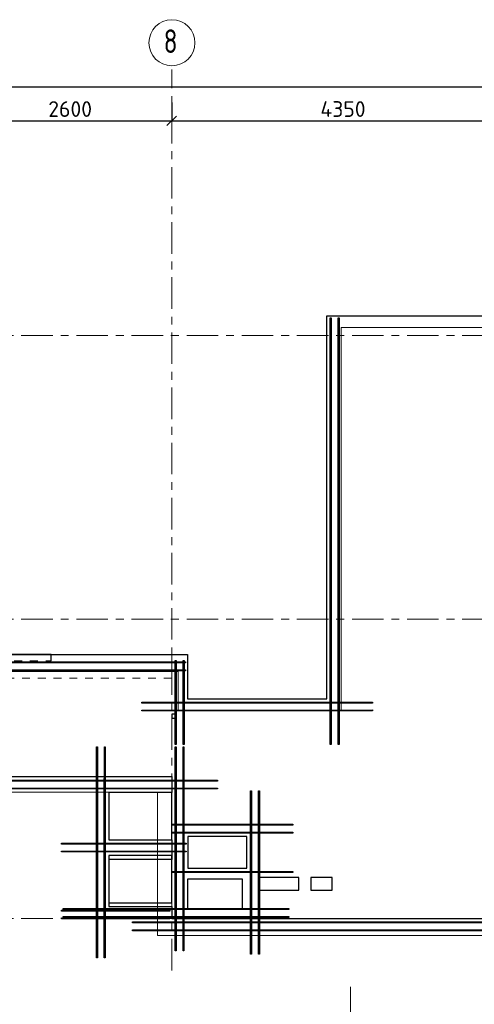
# Model space of a CAD drawing. Header units: metres. Extents: x -38 to 100, y -15 to 21.
# Tile 19 of 246: x 19.75 to 25.52, y 7.91 to 20.41. Entities that reach past the tile are written whole.
import ezdxf

# ---------------------------------------------------------------- set-up
doc = ezdxf.new("R2010")
doc.units = ezdxf.units.M
doc.header["$PDMODE"] = 65
for name, pattern in [('______11', [0.5, 0.4, -0.05, 0, -0.05]), ('______2', [0.0405, 0.03, -0.0105]), ('______3', [0.5, 0.4, -0.1]), ('______5', [1.1, 0.8, -0.1, 0.1, -0.1])]:
    doc.linetypes.add(name, pattern=pattern)
for name, color, linetype, lineweight in [('XR$1$Осевая линия (1)', 7, '______5', 13), ('XR$1$Размерная линия (1)', 7, 'Continuous', 13), ('XR$5$Арм.стержн. Доп. арматура', 180, 'Continuous', 35), ('XR$5$Балка (1)', 7, '______3', 13), ('XR$5$Общий слой (1)_1', 7, 'Continuous', 13), ('XR$5$Перекрытие (1)', 7, 'Continuous', 35), ('XR$7$Арм.стержн. Доп. арматура', 180, 'Continuous', 35), ('XR$7$Общий слой (1)_1', 7, 'Continuous', 13), ('XR$7$Перекрытие (1)', 7, 'Continuous', 35)]:
    doc.layers.add(name, color=color, linetype=linetype, lineweight=lineweight)
doc.styles.add('ISOCPEUR', font='txt')
doc.dimstyles.new('DIMSTYLE_3', dxfattribs={"dimtxt": 0.2, "dimasz": 0.2, "dimexe": 0, "dimexo": 0, "dimgap": 0.1, "dimtad": 2, "dimdec": 0, "dimlfac": 1000, "dimrnd": 5, "dimzin": 12, "dimdsep": 46, "dimtxsty": 'ISOCPEUR', "dimblk1": 'ALL_ML_STRICH', "dimblk2": 'ALL_ML_STRICH', "dimsah": 1, "dimcen": 0, "dimclrd": 7, "dimclre": 256, "dimclrt": 7, "dimadec": 0, "dimazin": 0, "dimtfac": 1, "dimtdec": 0, "dimtix": 1, "dimtmove": 2, "dimatfit": 3, "dimfxl": 0, "dimtzin": 0, "dimlwd": 0, "dimlwe": -3, "dimarcsym": 0})

# ---------------------------------------------------------------- blocks, each defined once
blk = doc.blocks.new('ALL_ML_STRICH')
at = {"color": 0, "linetype": 'ByBlock', "lineweight": -2}
for p, q in [((-1, 0), (0.5, 0)), ((-0.3, -0.3), (0.3, 0.3)), ((0, -0.5), (0, 0.5))]:
    blk.add_line(p, q, dxfattribs=at)
blk = doc.blocks.new('*D10')
at = {"layer": 'DEFPOINTS', "color": 7, "linetype": 'Continuous', "lineweight": 13, "transparency": 33554687}
for p in [(0.5, 19.557), (0.5, 19.377), (61.6, 17.12)]:
    blk.add_point(p, dxfattribs=at)
at = {"layer": 'XR$1$Размерная линия (1)', "color": 9, "linetype": 'Continuous', "lineweight": -2, "true_color": 0xc7c7c7, "transparency": 33554687}
for p, q in [((0.5, 19.357), (0.5, 19.557)), ((61.6, 17.14), (61.6, 19.557))]:
    blk.add_line(p, q, dxfattribs=at)
at = {"layer": 'XR$1$Размерная линия (1)', "color": 7, "linetype": 'Continuous', "lineweight": -2, "transparency": 33554687}
blk.add_line((0.5, 19.557), (61.6, 19.557), dxfattribs=at)
at = {"layer": 'XR$1$Размерная линия (1)', "color": 7, "linetype": 'Continuous', "lineweight": 13, "transparency": 33554687, "xscale": 0.2, "yscale": 0.2, "zscale": 0.2, "rotation": 180}
blk.add_blockref('ALL_ML_STRICH', (0.5, 19.557), dxfattribs=at)
at = {"layer": 'XR$1$Размерная линия (1)', "color": 7, "linetype": 'Continuous', "lineweight": 13, "transparency": 33554687, "xscale": 0.2, "yscale": 0.2, "zscale": 0.2}
blk.add_blockref('ALL_ML_STRICH', (61.6, 19.557), dxfattribs=at)
at = {"layer": 'XR$1$Размерная линия (1)', "color": 7, "linetype": 'Continuous', "lineweight": 13, "transparency": 33554687, "insert": (31.1, 19.707), "char_height": 0.2, "width": 1, "attachment_point": 5, "style": 'ISOCPEUR'}
blk.add_mtext('\\A1;{61100}', dxfattribs=at)
blk = doc.blocks.new('*D29')
at = {"layer": 'DEFPOINTS', "color": 7, "linetype": 'Continuous', "lineweight": 13, "transparency": 33554687}
for p in [(19.08, 19.487), (21.68, 19.379), (19.08, 19.126)]:
    blk.add_point(p, dxfattribs=at)
at = {"layer": 'XR$1$Размерная линия (1)', "color": 9, "linetype": 'Continuous', "lineweight": -2, "true_color": 0xc7c7c7, "transparency": 33554687}
for p, q in [((19.08, 19.467), (19.08, 19.126)), ((21.68, 19.359), (21.68, 19.126))]:
    blk.add_line(p, q, dxfattribs=at)
at = {"layer": 'XR$1$Размерная линия (1)', "color": 7, "linetype": 'Continuous', "lineweight": -2, "transparency": 33554687}
blk.add_line((19.08, 19.126), (21.68, 19.126), dxfattribs=at)
at = {"layer": 'XR$1$Размерная линия (1)', "color": 7, "linetype": 'Continuous', "lineweight": 13, "transparency": 33554687, "xscale": 0.2, "yscale": 0.2, "zscale": 0.2, "rotation": 180}
blk.add_blockref('ALL_ML_STRICH', (19.08, 19.126), dxfattribs=at)
at = {"layer": 'XR$1$Размерная линия (1)', "color": 7, "linetype": 'Continuous', "lineweight": 13, "transparency": 33554687, "xscale": 0.2, "yscale": 0.2, "zscale": 0.2}
blk.add_blockref('ALL_ML_STRICH', (21.68, 19.126), dxfattribs=at)
at = {"layer": 'XR$1$Размерная линия (1)', "color": 7, "linetype": 'Continuous', "lineweight": 13, "transparency": 33554687, "insert": (20.39, 19.276), "char_height": 0.2, "width": 0.8, "attachment_point": 5, "style": 'ISOCPEUR'}
blk.add_mtext('\\A1;{2600}', dxfattribs=at)
blk = doc.blocks.new('*D30')
at = {"layer": 'DEFPOINTS', "color": 7, "linetype": 'Continuous', "lineweight": 13, "transparency": 33554687}
for p in [(21.68, 19.379), (26.03, 19.379), (21.68, 19.126)]:
    blk.add_point(p, dxfattribs=at)
at = {"layer": 'XR$1$Размерная линия (1)', "color": 9, "linetype": 'Continuous', "lineweight": -2, "true_color": 0xc7c7c7, "transparency": 33554687}
for p, q in [((21.68, 19.359), (21.68, 19.126)), ((26.03, 19.359), (26.03, 19.126))]:
    blk.add_line(p, q, dxfattribs=at)
at = {"layer": 'XR$1$Размерная линия (1)', "color": 7, "linetype": 'Continuous', "lineweight": -2, "transparency": 33554687}
blk.add_line((21.68, 19.126), (26.03, 19.126), dxfattribs=at)
at = {"layer": 'XR$1$Размерная линия (1)', "color": 7, "linetype": 'Continuous', "lineweight": 13, "transparency": 33554687, "xscale": 0.2, "yscale": 0.2, "zscale": 0.2, "rotation": 180}
blk.add_blockref('ALL_ML_STRICH', (21.68, 19.126), dxfattribs=at)
at = {"layer": 'XR$1$Размерная линия (1)', "color": 7, "linetype": 'Continuous', "lineweight": 13, "transparency": 33554687, "xscale": 0.2, "yscale": 0.2, "zscale": 0.2}
blk.add_blockref('ALL_ML_STRICH', (26.03, 19.126), dxfattribs=at)
at = {"layer": 'XR$1$Размерная линия (1)', "color": 7, "linetype": 'Continuous', "lineweight": 13, "transparency": 33554687, "insert": (23.855, 19.276), "char_height": 0.2, "width": 0.8, "attachment_point": 5, "style": 'ISOCPEUR'}
blk.add_mtext('\\A1;{4350}', dxfattribs=at)

msp = doc.modelspace()

# ---------------------------------------------------------------- linework, layer by layer
at = {"layer": 'XR$1$Осевая линия (1)', "color": 253, "linetype": '______11', "lineweight": 13, "true_color": 0xa0a0a0, "transparency": 33554687}
for p, q in [((21.68, 8.34), (21.68, 19.78)), ((-2.63, 16.4), (62.6, 16.4)), ((-2.63, 12.8), (62.6, 12.8)), ((-2.63, 9), (62.6, 9)), ((23.95, -3.39), (23.95, 8.13))]:
    msp.add_line(p, q, dxfattribs=at)
at = {"layer": 'XR$1$Осевая линия (1)', "color": 7, "linetype": 'Continuous', "lineweight": 13, "transparency": 33554687}
msp.add_circle((21.6824, 20.1181), 0.2924, dxfattribs=at)
at = {"layer": 'XR$5$Арм.стержн. Доп. арматура', "color": 34, "linetype": 'Continuous', "lineweight": 25, "transparency": 33554687}
for points in [[(23.6939, 11.2103), (23.694, 16.6252), (23.706, 16.6252), (23.7059, 11.2103), (23.6939, 11.2103)], [(23.6939, 11.2103), (23.694, 16.6252), (23.706, 16.6252), (23.7059, 11.2103), (23.6939, 11.2103)], [(23.7939, 11.2103), (23.794, 16.6252), (23.806, 16.6252), (23.8059, 11.2103), (23.7939, 11.2103)], [(23.7939, 11.2103), (23.794, 16.6252), (23.806, 16.6252), (23.8059, 11.2103), (23.7939, 11.2103)], [(18.5, 12.2567), (21.855, 12.2566), (21.855, 12.2446), (18.5, 12.2447), (18.5, 12.2567)], [(18.5, 12.2567), (21.855, 12.2566), (21.855, 12.2446), (18.5, 12.2447), (18.5, 12.2567)], [(21.7364, 12.2753), (21.7363, 11.2103), (21.7243, 11.2103), (21.7244, 12.2753), (21.7364, 12.2753)], [(21.7364, 12.2753), (21.7363, 11.2103), (21.7243, 11.2103), (21.7244, 12.2753), (21.7364, 12.2753)], [(21.8364, 12.2753), (21.8363, 11.2103), (21.8243, 11.2103), (21.8244, 12.2753), (21.8364, 12.2753)], [(21.8364, 12.2753), (21.8363, 11.2103), (21.8243, 11.2103), (21.8244, 12.2753), (21.8364, 12.2753)], [(18.5, 12.1567), (21.855, 12.1566), (21.855, 12.1446), (18.5, 12.1447), (18.5, 12.1567)], [(18.5, 12.1567), (21.855, 12.1566), (21.855, 12.1446), (18.5, 12.1447), (18.5, 12.1567)], [(24.2303, 11.7347), (21.3, 11.7346), (21.3, 11.7466), (24.2303, 11.7467), (24.2303, 11.7347)], [(24.2303, 11.7347), (21.3, 11.7346), (21.3, 11.7466), (24.2303, 11.7467), (24.2303, 11.7347)], [(24.2303, 11.6347), (21.3, 11.6346), (21.3, 11.6466), (24.2303, 11.6467), (24.2303, 11.6347)], [(24.2303, 11.6347), (21.3, 11.6346), (21.3, 11.6466), (24.2303, 11.6467), (24.2303, 11.6347)], [(20.7244, 8.5903), (20.7244, 11.1803), (20.7364, 11.1803), (20.7364, 8.5903), (20.7244, 8.5903)], [(20.7244, 8.5903), (20.7244, 11.1803), (20.7364, 11.1803), (20.7364, 8.5903), (20.7244, 8.5903)], [(20.8244, 8.5903), (20.8244, 11.1803), (20.8364, 11.1803), (20.8364, 8.5903), (20.8244, 8.5903)], [(20.8244, 8.5903), (20.8244, 11.1803), (20.8364, 11.1803), (20.8364, 8.5903), (20.8244, 8.5903)], [(21.7236, 8.5903), (21.7236, 11.1803), (21.7356, 11.1803), (21.7356, 8.5903), (21.7236, 8.5903)], [(21.7236, 8.5903), (21.7236, 11.1803), (21.7356, 11.1803), (21.7356, 8.5903), (21.7236, 8.5903)], [(21.8236, 8.5903), (21.8236, 11.1803), (21.8356, 11.1803), (21.8356, 8.5903), (21.8236, 8.5903)], [(21.8236, 8.5903), (21.8236, 11.1803), (21.8356, 11.1803), (21.8356, 8.5903), (21.8236, 8.5903)], [(20.3, 10.7562), (22.26, 10.7562), (22.26, 10.7442), (20.3, 10.7442), (20.3, 10.7562)], [(20.3, 10.7562), (22.26, 10.7562), (22.26, 10.7442), (20.3, 10.7442), (20.3, 10.7562)], [(20.3, 10.6562), (22.26, 10.6562), (22.26, 10.6442), (20.3, 10.6442), (20.3, 10.6562)], [(20.3, 10.6562), (22.26, 10.6562), (22.26, 10.6442), (20.3, 10.6442), (20.3, 10.6562)], [(22.6814, 8.5448), (22.6814, 10.6198), (22.6934, 10.6198), (22.6934, 8.5448), (22.6814, 8.5448)], [(22.6814, 8.5448), (22.6814, 10.6198), (22.6934, 10.6198), (22.6934, 8.5448), (22.6814, 8.5448)], [(22.7814, 8.5448), (22.7814, 10.6198), (22.7934, 10.6198), (22.7934, 8.5448), (22.7814, 8.5448)], [(22.7814, 8.5448), (22.7814, 10.6198), (22.7934, 10.6198), (22.7934, 8.5448), (22.7814, 8.5448)], [(21.6875, 10.1958), (23.2175, 10.1958), (23.2175, 10.1838), (21.6875, 10.1838), (21.6875, 10.1958)], [(21.6875, 10.1958), (23.2175, 10.1958), (23.2175, 10.1838), (21.6875, 10.1838), (21.6875, 10.1958)], [(21.6875, 10.0958), (23.2175, 10.0958), (23.2175, 10.0838), (21.6875, 10.0838), (21.6875, 10.0958)], [(21.6875, 10.0958), (23.2175, 10.0958), (23.2175, 10.0838), (21.6875, 10.0838), (21.6875, 10.0958)], [(20.3, 9.9564), (21.8625, 9.9563), (21.8625, 9.9443), (20.3, 9.9444), (20.3, 9.9564)], [(20.3, 9.9564), (21.8625, 9.9563), (21.8625, 9.9443), (20.3, 9.9444), (20.3, 9.9564)], [(20.3, 9.8564), (21.8625, 9.8563), (21.8625, 9.8443), (20.3, 9.8444), (20.3, 9.8564)], [(20.3, 9.8564), (21.8625, 9.8563), (21.8625, 9.8443), (20.3, 9.8444), (20.3, 9.8564)], [(21.6875, 9.5959), (23.2175, 9.5959), (23.2175, 9.5839), (21.6875, 9.5839), (21.6875, 9.5959)], [(21.6875, 9.5959), (23.2175, 9.5959), (23.2175, 9.5839), (21.6875, 9.5839), (21.6875, 9.5959)], [(20.3, 9.1263), (23.1656, 9.1263), (23.1656, 9.1143), (20.3, 9.1143), (20.3, 9.1263)], [(20.3, 9.1263), (23.1656, 9.1263), (23.1656, 9.1143), (20.3, 9.1143), (20.3, 9.1263)], [(20.3, 9.0263), (23.1656, 9.0263), (23.1656, 9.0143), (20.3, 9.0143), (20.3, 9.0263)], [(20.3, 9.0263), (23.1656, 9.0263), (23.1656, 9.0143), (20.3, 9.0143), (20.3, 9.0263)]]:
    msp.add_lwpolyline(points, dxfattribs=at)
at = {"layer": 'XR$5$Балка (1)', "color": 7, "linetype": '______2', "lineweight": 25, "transparency": 33554687}
for p, q in [((19.0799, 12.2702), (20.1499, 12.2702)), ((20.1499, 12.2702), (20.1499, 12.3502))]:
    msp.add_line(p, q, dxfattribs=at)
at = {"layer": 'XR$5$Общий слой (1)_1', "color": 7, "linetype": 'Continuous', "lineweight": 13, "transparency": 33554687}
msp.add_lwpolyline([(0.4913, -0.2255), (0.4913, 16.4945), (18.9313, 16.4945), (18.9313, 12.1345), (21.7613, 12.1345), (21.7613, 11.6345), (23.8313, 11.6345), (23.8313, 16.5045), (32.4113, 16.5045), (32.4113, 9.0745)], dxfattribs=at)
at = {"layer": 'XR$5$Перекрытие (1)', "color": 7, "linetype": 'Continuous', "lineweight": 25, "transparency": 33554687}
for p, q in [((23.6503, 11.7903), (23.6503, 16.6502)), ((23.6503, 16.6502), (29.0501, 16.6502)), ((20.1499, 12.3502), (19.0799, 12.3502)), ((19.08, 12.3503), (21.88, 12.3503)), ((21.88, 12.3503), (21.88, 11.7903)), ((21.88, 11.7903), (23.6503, 11.7903)), ((21.68, 11.5937), (21.68, 11.5437)), ((21.73, 11.5937), (21.68, 11.5937)), ((21.68, 11.5437), (21.73, 11.5437)), ((21.73, 11.5437), (21.73, 11.5937)), ((20.88, 10.6003), (20.88, 10.0003)), ((21.68, 10.6003), (20.88, 10.6003)), ((21.68, 10.0003), (21.68, 10.6003)), ((20.88, 10.0003), (21.68, 10.0003)), ((21.8825, 10.0398), (21.8825, 9.6398)), ((22.6325, 10.0398), (21.8825, 10.0398)), ((22.6325, 9.6398), (22.6325, 10.0398)), ((20.88, 9.8003), (20.88, 9.2003)), ((21.68, 9.8003), (20.88, 9.8003)), ((21.68, 9.2003), (21.68, 9.8003)), ((21.8825, 9.6398), (22.6325, 9.6398)), ((22.7959, 9.5195), (22.7959, 9.3595)), ((23.2959, 9.5195), (22.7959, 9.5195)), ((23.2959, 9.3595), (23.2959, 9.5195)), ((23.4459, 9.5195), (23.4459, 9.3595)), ((23.7159, 9.5195), (23.4459, 9.5195)), ((23.7159, 9.3595), (23.7159, 9.5195)), ((21.8806, 9.4995), (21.8806, 9.1195)), ((22.5806, 9.4995), (21.8806, 9.4995)), ((22.5806, 9.1195), (22.5806, 9.4995)), ((22.7959, 9.3595), (23.2959, 9.3595)), ((23.4459, 9.3595), (23.7159, 9.3595)), ((20.88, 9.2003), (21.68, 9.2003)), ((21.8806, 9.1195), (22.5806, 9.1195))]:
    msp.add_line(p, q, dxfattribs=at)
at = {"layer": 'XR$5$Перекрытие (1)', "color": 7, "linetype": '______2', "lineweight": 18, "transparency": 33554687}
for p, q in [((26.03, 16.6502), (23.6503, 16.6502)), ((20.1499, 12.3502), (21.6799, 12.3502)), ((21.6799, 12.3502), (21.6799, 12.0502)), ((21.6799, 12.0502), (19.0799, 12.0502))]:
    msp.add_line(p, q, dxfattribs=at)
at = {"layer": 'XR$7$Арм.стержн. Доп. арматура', "color": 34, "linetype": 'Continuous', "lineweight": 25, "transparency": 33554687}
for points in [[(18.5, 10.7563), (21.66, 10.7563), (21.66, 10.7443), (18.5, 10.7443), (18.5, 10.7563)], [(18.5, 10.7563), (21.66, 10.7563), (21.66, 10.7443), (18.5, 10.7443), (18.5, 10.7563)], [(20.7356, 10.775), (20.7357, 8.4999), (20.7237, 8.4999), (20.7236, 10.775), (20.7356, 10.775)], [(20.7356, 10.775), (20.7357, 8.4999), (20.7237, 8.4999), (20.7236, 10.775), (20.7356, 10.775)], [(20.8356, 10.775), (20.8357, 8.5), (20.8237, 8.5), (20.8236, 10.775), (20.8356, 10.775)], [(20.8356, 10.775), (20.8357, 8.5), (20.8237, 8.5), (20.8236, 10.775), (20.8356, 10.775)], [(18.5, 10.6563), (21.66, 10.6563), (21.66, 10.6443), (18.5, 10.6443), (18.5, 10.6563)], [(18.5, 10.6563), (21.66, 10.6563), (21.66, 10.6443), (18.5, 10.6443), (18.5, 10.6563)], [(21.6547, 9.9439), (20.28, 9.944), (20.28, 9.956), (21.6547, 9.9559), (21.6547, 9.9439)], [(21.6547, 9.9439), (20.28, 9.944), (20.28, 9.956), (21.6547, 9.9559), (21.6547, 9.9439)], [(21.6547, 9.8439), (20.28, 9.844), (20.28, 9.856), (21.6547, 9.8559), (21.6547, 9.8439)], [(21.6547, 9.8439), (20.28, 9.844), (20.28, 9.856), (21.6547, 9.8559), (21.6547, 9.8439)], [(21.6547, 9.0939), (20.28, 9.094), (20.28, 9.106), (21.6547, 9.1059), (21.6547, 9.0939)], [(21.6547, 9.0939), (20.28, 9.094), (20.28, 9.106), (21.6547, 9.1059), (21.6547, 9.0939)], [(21.6547, 8.9939), (20.28, 8.994), (20.28, 9.006), (21.6547, 9.0059), (21.6547, 8.9939)], [(21.6547, 8.9939), (20.28, 8.994), (20.28, 9.006), (21.6547, 9.0059), (21.6547, 8.9939)], [(26.53, 8.9443), (21.18, 8.9442), (21.18, 8.9562), (26.53, 8.9563), (26.53, 8.9443)], [(26.53, 8.9443), (21.18, 8.9442), (21.18, 8.9562), (26.53, 8.9563), (26.53, 8.9443)], [(26.53, 8.8443), (21.18, 8.8442), (21.18, 8.8562), (26.53, 8.8563), (26.53, 8.8443)], [(26.53, 8.8443), (21.18, 8.8442), (21.18, 8.8562), (26.53, 8.8563), (26.53, 8.8443)]]:
    msp.add_lwpolyline(points, dxfattribs=at)
at = {"layer": 'XR$7$Общий слой (1)_1', "color": 7, "linetype": 'Continuous', "lineweight": 13, "transparency": 33554687}
msp.add_lwpolyline([(0.4913, -0.2255), (0.4913, 16.4945), (18.9313, 16.4945), (18.9313, 10.6045), (21.5013, 10.6045), (21.5013, 8.7845), (26.3013, 8.7845), (26.3013, 16.5045), (32.4113, 16.5045), (32.4113, 9.0745)], dxfattribs=at)
at = {"layer": 'XR$7$Перекрытие (1)', "color": 7, "linetype": 'Continuous', "lineweight": 25, "transparency": 33554687}
for p, q in [((19.08, 10.8003), (21.68, 10.8003)), ((21.68, 10.8003), (21.68, 10.6003)), ((20.88, 10.6003), (20.88, 10.0003)), ((21.68, 10.6003), (20.88, 10.6003)), ((20.88, 10.0003), (21.68, 10.0003)), ((21.68, 10.0003), (21.68, 9.7503)), ((20.88, 9.7503), (20.88, 9.1503)), ((21.68, 9.7503), (20.88, 9.7503)), ((20.88, 9.1503), (21.68, 9.1503)), ((21.68, 9.1503), (21.68, 9.0002)), ((21.68, 9.0002), (26.03, 9.0002))]:
    msp.add_line(p, q, dxfattribs=at)

# ---------------------------------------------------------------- texts
at = {"layer": 'XR$1$Осевая линия (1)', "color": 7, "linetype": 'Continuous', "lineweight": 13, "transparency": 33554687, "insert": (21.5774, 19.9876), "char_height": 0.3, "width": 0.326407, "attachment_point": 7, "style": 'ISOCPEUR'}
msp.add_mtext('\\W0.78;8', dxfattribs=at)

# ---------------------------------------------------------------- dimensions: what is measured, and where the dimension line sits
at = {"layer": 'XR$1$Размерная линия (1)', "color": 7, "linetype": 'Continuous', "lineweight": 13, "transparency": 33554687}
for base, p1, p2, picture, middle in [((61.6, 19.5574), (0.5, 19.3568), (61.6, 17.1397), '*D10', (31.1, 19.7074)), ((21.68, 19.1261), (19.08, 19.4674), (21.68, 19.359), '*D29', (20.39, 19.2761)), ((26.03, 19.1261), (21.68, 19.359), (26.03, 19.359), '*D30', (23.855, 19.2761))]:
    dim = msp.add_linear_dim(base=base, p1=p1, p2=p2, dimstyle='DIMSTYLE_3', override={"dimpost": '<>', "dimclrd": 7, "dimclre": 9, "dimclrt": 7, "dimlwd": 0, "dimlwe": 65533}, dxfattribs=at)
    dim.commit()
    dim.dimension.update_dxf_attribs({"geometry": picture, "text_midpoint": middle, "dimtype": 160})

doc.saveas('drawing.dxf')
